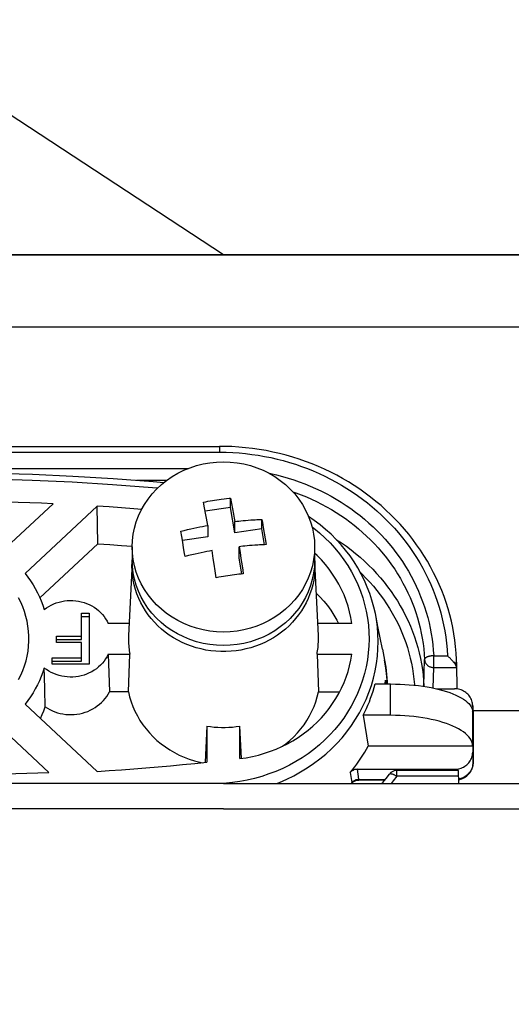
# Model space of a CAD drawing. Header units: centimetres. Extents: x 1912 to 37354, y 4932 to 6633.
# Tile 86 of 236: x 13963.52 to 13966.22, y 5730.38 to 5735.78. Entities that reach past the tile are written whole.
import ezdxf
from ezdxf import colors
from ezdxf.entities.mleader import LeaderData, LeaderLine
from ezdxf.math import Vec2, Vec3

# ---------------------------------------------------------------- set-up
doc = ezdxf.new("R2010")
doc.units = ezdxf.units.CM
doc.layers.add('$_urządzenia', color=250, linetype='Continuous')
doc.layers.add('IS_Opis', color=250, linetype='Continuous', lineweight=9)
doc.styles.add('styl1', font='ARIALN.TTF')

# ---------------------------------------------------------------- blocks, each defined once
blk = doc.blocks.new('A$C92957c0b')
at = {"layer": '$_urządzenia'}
for p, q in [((55, 0), (-55, 0)), ((92.535, -3.965), (-92.535, -3.965)), ((-31.792, -10.509), (-0.208, -10.509)), ((-0.208, -10.509), (-0.208, -10.83)), ((-31.792, -10.83), (-0.208, -10.83)), ((-30.064, -11.727), (-1.936, -11.727)), ((-4.763, -12.372), (-3.107, -12.372)), ((-0.121, -13.412), (0.044, -13.39)), ((0.044, -13.39), (0.175, -13.374)), ((0.175, -13.374), (0.306, -13.359)), ((0.306, -13.359), (0.393, -13.349)), ((0.393, -13.349), (0.45, -13.653)), ((0.393, -13.866), (0.393, -13.349)), ((-12.156, -16.285), (-9.346, -13.661)), ((-6.929, -13.792), (-10.878, -17.478)), ((-6.892, -15.855), (-6.929, -13.792)), ((-1.031, -13.877), (-1.089, -13.565)), ((-0.976, -14.174), (-1.031, -13.877)), ((0.393, -13.866), (-0.995, -14.069)), ((0.625, -15.249), (0.393, -13.866)), ((0.45, -13.653), (0.501, -13.929)), ((0.501, -13.929), (0.555, -14.234)), ((-0.926, -14.457), (-0.976, -14.174)), ((-0.857, -14.846), (-0.926, -14.457)), ((0.555, -14.234), (0.593, -14.445)), ((0.593, -14.445), (0.625, -14.629)), ((0.955, -14.595), (1.078, -14.583)), ((1.078, -14.583), (1.21, -14.572)), ((1.21, -14.572), (1.35, -14.561)), ((1.35, -14.561), (1.499, -14.549)), ((2.107, -14.516), (2.133, -14.664)), ((2.107, -15.033), (2.107, -14.516)), ((-0.857, -14.846), (-0.857, -15.466)), ((0.625, -14.629), (0.729, -14.618)), ((0.625, -15.249), (0.625, -14.629)), ((2.107, -15.033), (0.625, -15.249)), ((0.729, -14.618), (0.839, -14.606)), ((0.839, -14.606), (0.955, -14.595)), ((2.253, -15.903), (2.107, -15.033)), ((2.133, -14.664), (2.184, -14.965)), ((2.184, -14.965), (2.236, -15.272)), ((-2.287, -15.463), (-2.339, -15.165)), ((-2.236, -15.767), (-2.287, -15.463)), ((-0.857, -15.466), (-2.252, -15.67)), ((2.236, -15.272), (2.287, -15.583)), ((2.287, -15.583), (2.339, -15.899)), ((-10.067, -18.819), (-6.892, -15.855)), ((-5, -16.028), (-5, -16.766)), ((-2.184, -16.077), (-2.236, -15.767)), ((0.956, -16.002), (0.857, -16.013)), ((0.857, -16.013), (0.909, -16.335)), ((0.857, -16.633), (0.857, -16.013)), ((1.063, -15.991), (0.956, -16.002)), ((1.178, -15.979), (1.063, -15.991)), ((1.302, -15.968), (1.178, -15.979)), ((1.435, -15.956), (1.302, -15.968)), ((1.577, -15.944), (1.435, -15.956)), ((1.729, -15.933), (1.577, -15.944)), ((5, -16.028), (5, -16.766)), ((-5.008, -16.828), (-5, -16.738)), ((-0.556, -16.658), (-0.625, -16.23)), ((-0.506, -16.98), (-0.556, -16.658)), ((1.005, -17.513), (0.857, -16.633)), ((0.909, -16.335), (0.959, -16.655)), ((0.959, -16.655), (1.006, -16.956)), ((5, -16.738), (5.008, -16.828)), ((-5.01, -16.873), (-5.206, -20.878)), ((-5.016, -17.086), (-5.01, -16.873)), ((-5.01, -16.873), (-5.008, -16.828)), ((-0.451, -17.333), (-0.506, -16.98)), ((1.006, -16.956), (1.06, -17.305)), ((5.008, -16.828), (5.01, -16.873)), ((5.01, -16.873), (5.016, -17.086)), ((-0.393, -17.716), (-0.451, -17.333)), ((-0.262, -17.693), (-0.393, -17.716)), ((-0.131, -17.67), (-0.262, -17.693)), ((0, -17.648), (-0.131, -17.67)), ((1.06, -17.305), (1.089, -17.499)), ((-7.775, -19.666), (-7.362, -19.666)), ((-7.775, -21.106), (-7.775, -19.666)), ((-7.775, -19.845), (-7.362, -19.845)), ((-7.362, -19.666), (-7.362, -22.467)), ((8.469, -20.383), (8.328, -19.68)), ((8.328, -19.681), (8.328, -19.68)), ((-5.174, -20.223), (-6.315, -20.223)), ((7.038, -20.223), (5.174, -20.223)), ((8.593, -21.005), (8.469, -20.383)), ((-9.162, -20.926), (-7.775, -20.926)), ((-9.162, -21.277), (-9.162, -20.926)), ((8.717, -21.632), (8.593, -21.005)), ((-9.162, -21.106), (-7.775, -21.106)), ((-7.775, -21.277), (-9.162, -21.277)), ((-7.775, -22.296), (-7.775, -21.277)), ((-9.387, -22.117), (-7.775, -22.117)), ((-9.387, -22.467), (-9.387, -22.117)), ((-6.315, -21.91), (-5.13, -21.91)), ((-6.315, -21.91), (-6.253, -23.971)), ((-5.21, -23.971), (-5.13, -21.91)), ((5.13, -21.91), (7.038, -21.91)), ((5.13, -21.91), (5.21, -23.971)), ((8.717, -21.632), (8.836, -22.235)), ((11.527, -21.997), (12.28, -21.997)), ((11.527, -22.641), (11.527, -21.997)), ((-9.819, -23.144), (-9.83, -22.669)), ((-9.387, -22.296), (-7.775, -22.296)), ((-7.362, -22.467), (-9.387, -22.467)), ((10.994, -23.664), (11.027, -22.196)), ((11.501, -23.769), (11.527, -22.641)), ((11.527, -22.641), (12.793, -22.641)), ((12.814, -23.82), (12.79, -22.48)), ((-9.802, -23.854), (-9.819, -23.144)), ((8.949, -23.029), (8.976, -23.434)), ((8.314, -23.545), (9.164, -23.545)), ((8.872, -23.545), (8.878, -23.337)), ((8.912, -23.504), (8.878, -23.337)), ((8.976, -23.434), (8.977, -23.545)), ((9.164, -25.265), (9.164, -23.545)), ((10.995, -23.678), (10.994, -23.664)), ((-9.778, -24.793), (-9.802, -23.854)), ((-5.21, -23.971), (-6.253, -23.971)), ((5.21, -23.971), (6.376, -23.971)), ((11.685, -23.809), (12.665, -23.809)), ((-10.878, -24.655), (-6.929, -28.341)), ((13.665, -24.743), (13.664, -24.698)), ((13.664, -24.698), (13.69, -25.208)), ((13.665, -24.743), (13.665, -25.084)), ((13.665, -24.743), (13.691, -25.253)), ((9.164, -25.265), (7.657, -25.265)), ((7.657, -25.265), (7.751, -25.823)), ((13.664, -25.057), (13.664, -26.922)), ((13.665, -25.084), (13.664, -25.057)), ((13.679, -25), (79.175, -25)), ((13.69, -25.209), (13.691, -25.253)), ((13.691, -25.256), (13.69, -25.209)), ((13.691, -25.256), (13.691, -25.253)), ((13.691, -25.256), (13.691, -27.854)), ((-9.567, -28.393), (-12.234, -25.902)), ((-0.904, -25.856), (-0.997, -27.833)), ((-0.904, -25.856), (-0.904, -27.838)), ((0.987, -27.625), (0.904, -25.856)), ((0.904, -27.637), (0.904, -25.856)), ((7.751, -25.823), (7.845, -26.385)), ((7.845, -26.385), (7.939, -26.951)), ((13.665, -26.951), (7.939, -26.951)), ((13.664, -26.922), (13.665, -26.951)), ((13.665, -26.951), (13.665, -27.292)), ((13.691, -27.851), (13.665, -27.292)), ((-0.997, -27.833), (-0.997, -27.847)), ((13.691, -27.851), (13.691, -27.854)), ((6.954, -28.404), (7.039, -28.954)), ((7.348, -28.225), (12.665, -28.225)), ((7.43, -28.77), (7.348, -28.225)), ((12.892, -28.284), (9.508, -28.284)), ((9.508, -28.605), (9.508, -28.284)), ((12.897, -28.605), (9.508, -28.605)), ((12.665, -28.225), (12.668, -28.284)), ((12.904, -29), (12.892, -28.284)), ((13.443, -28.465), (13.398, -28.509)), ((0, -29), (-298.6, -29)), ((0.492, -28.944), (0, -28.996)), ((0, -29), (298.6, -29)), ((0.499, -29), (0.492, -28.944)), ((7.039, -28.954), (6.998, -29)), ((7.027, -29), (7.036, -28.989)), ((7.039, -28.954), (7.071, -28.919)), ((7.039, -28.954), (7.039, -28.961)), ((8.848, -28.821), (7.399, -28.821)), ((7.431, -28.784), (7.43, -28.77)), ((7.431, -28.784), (8.877, -28.784)), ((0, -30.4), (-300, -30.4)), ((0, -30.4), (300, -30.4))]:
    blk.add_line(p, q, dxfattribs=at)
for points in [[(12.79, -22.48), (12.782, -22.198), (12.761, -21.846), (12.73, -21.495), (12.688, -21.145), (12.635, -20.796), (12.572, -20.449), (12.497, -20.103), (12.412, -19.76), (12.317, -19.419), (12.211, -19.08), (12.094, -18.745), (11.967, -18.413), (11.83, -18.084), (11.682, -17.759), (11.525, -17.439), (11.358, -17.123), (11.181, -16.811), (10.994, -16.504), (10.799, -16.203), (10.593, -15.907), (10.379, -15.616), (10.156, -15.332), (9.924, -15.054), (9.683, -14.782), (9.434, -14.516), (9.177, -14.258), (8.912, -14.007), (8.64, -13.763), (8.36, -13.526), (8.072, -13.297), (7.778, -13.076), (7.477, -12.863), (7.169, -12.659), (6.856, -12.462), (6.536, -12.275), (6.21, -12.096), (5.879, -11.926), (5.543, -11.765), (5.203, -11.613), (4.857, -11.471), (4.507, -11.338), (4.154, -11.215), (3.796, -11.101), (3.435, -10.997), (3.072, -10.903), (2.705, -10.819), (2.336, -10.745), (1.965, -10.681), (1.592, -10.627), (1.217, -10.583), (0.842, -10.549), (0.465, -10.526), (0.088, -10.513), (-0.208, -10.509)], [(-0.208, -10.83), (0.153, -10.835), (0.51, -10.85), (0.865, -10.873), (1.216, -10.906), (1.563, -10.948), (1.91, -10.999), (2.255, -11.059), (2.599, -11.128), (2.941, -11.207), (3.28, -11.294), (3.616, -11.39), (3.949, -11.495), (4.279, -11.608), (4.605, -11.73), (4.928, -11.861), (5.246, -12), (5.561, -12.147), (5.87, -12.303), (6.175, -12.466), (6.475, -12.638), (6.769, -12.817), (7.058, -13.004), (7.341, -13.199), (7.619, -13.401), (7.89, -13.61), (8.154, -13.826), (8.412, -14.049), (8.663, -14.279), (8.908, -14.515), (9.145, -14.758), (9.374, -15.006), (9.596, -15.261), (9.81, -15.521), (10.016, -15.787), (10.215, -16.058), (10.405, -16.334), (10.586, -16.615), (10.759, -16.901), (10.924, -17.191), (11.079, -17.486), (11.226, -17.784), (11.363, -18.086), (11.491, -18.391), (11.61, -18.699), (11.72, -19.011), (11.821, -19.327), (11.913, -19.648), (11.995, -19.973), (12.068, -20.303), (12.132, -20.637), (12.185, -20.974), (12.227, -21.312), (12.259, -21.653), (12.28, -21.997)], [(-5, -16.028), (-4.986, -15.679), (-4.944, -15.332), (-4.875, -14.989), (-4.778, -14.652), (-4.654, -14.323), (-4.505, -14.003), (-4.33, -13.694), (-4.131, -13.398), (-3.909, -13.118), (-3.665, -12.853), (-3.401, -12.606), (-3.117, -12.378), (-2.817, -12.171), (-2.5, -11.985), (-2.169, -11.822), (-1.827, -11.683), (-1.474, -11.567), (-1.113, -11.477), (-0.745, -11.412), (-0.374, -11.373), (0, -11.36)], [(0, -11.36), (0.374, -11.373), (0.745, -11.412), (1.113, -11.477), (1.474, -11.567), (1.827, -11.683), (2.169, -11.822), (2.5, -11.985), (2.817, -12.171), (3.117, -12.378), (3.401, -12.606), (3.665, -12.853), (3.909, -13.118), (4.131, -13.398), (4.33, -13.694), (4.505, -14.003), (4.654, -14.323), (4.778, -14.652), (4.875, -14.989), (4.944, -15.332), (4.986, -15.679), (5, -16.028)], [(-28.739, -12.494), (-28.149, -12.44), (-25.944, -12.274), (-23.737, -12.141), (-21.528, -12.042), (-19.317, -11.975), (-17.106, -11.942), (-14.894, -11.942), (-12.683, -11.975), (-10.472, -12.042), (-8.263, -12.141), (-6.056, -12.274), (-3.851, -12.44), (-3.261, -12.494)], [(-28.406, -12.786), (-28.107, -12.759), (-25.91, -12.594), (-23.711, -12.461), (-21.509, -12.362), (-19.306, -12.296), (-17.102, -12.263), (-14.898, -12.263), (-12.694, -12.296), (-10.491, -12.362), (-8.289, -12.461), (-6.09, -12.594), (-3.893, -12.759), (-3.594, -12.786)], [(2.495, -11.983), (2.601, -12.004), (2.917, -12.077), (3.231, -12.158), (3.543, -12.247), (3.851, -12.345), (4.156, -12.45), (4.458, -12.563), (4.756, -12.685), (5.05, -12.813), (5.34, -12.95), (5.626, -13.094), (5.908, -13.246), (6.185, -13.405), (6.457, -13.572), (6.724, -13.745), (6.986, -13.926), (7.242, -14.113), (7.492, -14.307), (7.737, -14.507), (7.975, -14.714), (8.207, -14.927), (8.432, -15.146), (8.651, -15.371), (8.863, -15.601), (9.067, -15.837), (9.265, -16.078), (9.455, -16.325), (9.638, -16.576), (9.813, -16.832), (9.98, -17.092), (10.139, -17.357), (10.29, -17.625), (10.433, -17.898), (10.568, -18.174), (10.695, -18.454), (10.813, -18.738), (10.922, -19.024), (11.023, -19.313), (11.115, -19.605), (11.198, -19.899), (11.272, -20.194), (11.337, -20.491), (11.393, -20.789), (11.44, -21.089), (11.478, -21.39), (11.507, -21.692), (11.527, -21.997)], [(-1.089, -13.565), (-0.969, -13.544), (-0.848, -13.523), (-0.727, -13.503), (-0.606, -13.483), (-0.485, -13.464), (-0.364, -13.446), (-0.243, -13.429), (-0.121, -13.412)], [(3.804, -13.004), (3.976, -13.063), (4.264, -13.172), (4.55, -13.287), (4.831, -13.411), (5.109, -13.542), (5.383, -13.68), (5.652, -13.825), (5.917, -13.977), (6.177, -14.136), (6.433, -14.302), (6.683, -14.475), (6.928, -14.654), (7.168, -14.839), (7.401, -15.031), (7.629, -15.229), (7.851, -15.433), (8.067, -15.642), (8.276, -15.857), (8.479, -16.078), (8.675, -16.303), (8.864, -16.534), (9.045, -16.77), (9.22, -17.01), (9.388, -17.255), (9.548, -17.504), (9.7, -17.757), (9.844, -18.014), (9.981, -18.275), (10.11, -18.539), (10.231, -18.807), (10.344, -19.078), (10.449, -19.352), (10.545, -19.629), (10.633, -19.908), (10.713, -20.189), (10.784, -20.472), (10.846, -20.756), (10.899, -21.041), (10.944, -21.328), (10.981, -21.616), (11.008, -21.905), (11.027, -22.196)], [(-9.346, -13.661), (-9.984, -13.633), (-10.623, -13.608), (-11.262, -13.586), (-11.901, -13.566), (-12.54, -13.549), (-13.179, -13.536), (-13.818, -13.525), (-14.457, -13.516), (-15.096, -13.511)], [(-4.484, -13.966), (-4.918, -13.932), (-5.588, -13.882), (-6.259, -13.835), (-6.929, -13.792)], [(1.499, -14.549), (1.659, -14.539), (1.743, -14.534), (1.829, -14.529)], [(1.829, -14.529), (2.012, -14.52), (2.107, -14.516)], [(8.328, -19.682), (8.248, -19.325), (8.145, -18.954), (8.025, -18.587), (7.887, -18.226), (7.731, -17.87), (7.558, -17.522), (7.368, -17.181), (7.162, -16.848), (6.939, -16.524), (6.701, -16.21), (6.448, -15.907), (6.181, -15.615), (5.899, -15.334), (5.604, -15.066), (5.296, -14.811), (4.977, -14.569), (4.667, -14.356)], [(-2.339, -15.165), (-2.15, -15.119), (-1.967, -15.075), (-1.79, -15.035), (-1.619, -14.997), (-1.454, -14.962), (-1.295, -14.929), (-1.143, -14.899), (-0.997, -14.871), (-0.857, -14.846)], [(4.856, -14.925), (4.956, -15), (5.265, -15.255), (5.562, -15.525), (5.844, -15.807), (6.111, -16.102), (6.362, -16.409), (6.597, -16.726), (6.815, -17.053), (7.015, -17.391), (7.198, -17.736), (7.362, -18.088), (7.508, -18.449), (7.634, -18.814), (7.742, -19.184), (7.83, -19.559), (7.898, -19.936), (7.947, -20.316), (7.976, -20.698), (7.985, -21.079), (7.974, -21.461), (7.944, -21.843), (7.894, -22.222), (7.825, -22.598), (7.736, -22.971), (7.628, -23.34), (7.501, -23.703), (7.355, -24.061), (7.191, -24.412), (7.009, -24.754), (6.808, -25.09), (6.592, -25.415), (6.358, -25.73), (6.108, -26.035), (5.842, -26.328), (5.562, -26.608), (5.267, -26.877), (4.959, -27.131), (4.64, -27.369), (4.309, -27.594), (3.967, -27.803), (3.613, -27.997), (3.248, -28.176), (2.874, -28.338), (2.492, -28.483), (2.102, -28.612), (1.707, -28.722), (1.307, -28.814), (0.902, -28.888), (0.492, -28.944)], [(6.181, -15.615), (6.206, -15.63), (6.475, -15.807), (6.738, -15.992), (6.996, -16.184), (7.247, -16.383), (7.491, -16.589), (7.729, -16.802), (7.96, -17.021), (8.184, -17.247), (8.401, -17.478), (8.61, -17.716), (8.811, -17.96), (9.004, -18.209), (9.19, -18.463), (9.367, -18.722), (9.535, -18.986), (9.696, -19.255), (9.847, -19.528), (9.99, -19.805), (10.123, -20.087), (10.248, -20.371), (10.363, -20.659), (10.47, -20.951), (10.566, -21.245), (10.654, -21.541), (10.731, -21.84), (10.799, -22.14), (10.858, -22.442), (10.906, -22.746), (10.945, -23.051), (10.974, -23.357), (10.994, -23.664)], [(-11.236, -23.308), (-11.11, -23.059), (-11, -22.804), (-10.905, -22.543), (-10.826, -22.279), (-10.762, -22.011), (-10.714, -21.74), (-10.682, -21.468), (-10.667, -21.195), (-10.667, -20.921), (-10.684, -20.648), (-10.717, -20.376), (-10.765, -20.106), (-10.83, -19.84), (-10.909, -19.577), (-11.005, -19.318), (-11.115, -19.065), (-11.24, -18.817)], [(-6.892, -15.855), (-6.236, -15.898), (-5.581, -15.943), (-4.997, -15.987)], [(0, -20.696), (-0.374, -20.683), (-0.745, -20.644), (-1.113, -20.579), (-1.474, -20.488), (-1.827, -20.373), (-2.169, -20.234), (-2.5, -20.07), (-2.817, -19.885), (-3.117, -19.677), (-3.401, -19.45), (-3.665, -19.203), (-3.909, -18.938), (-4.131, -18.657), (-4.33, -18.362), (-4.505, -18.053), (-4.654, -17.733), (-4.778, -17.404), (-4.875, -17.067), (-4.944, -16.724), (-4.986, -16.377), (-5, -16.028)], [(-2.107, -16.549), (-2.133, -16.39), (-2.184, -16.077)], [(5, -16.028), (4.986, -16.377), (4.944, -16.724), (4.875, -17.067), (4.778, -17.404), (4.654, -17.733), (4.505, -18.053), (4.33, -18.362), (4.131, -18.657), (3.909, -18.938), (3.665, -19.203), (3.401, -19.45), (3.117, -19.677), (2.817, -19.885), (2.5, -20.07), (2.169, -20.234), (1.827, -20.373), (1.474, -20.488), (1.113, -20.579), (0.745, -20.644), (0.374, -20.683), (0, -20.696)], [(2.062, -15.912), (1.975, -15.917), (1.89, -15.922), (1.729, -15.933)], [(2.339, -15.899), (2.244, -15.903), (2.062, -15.912)], [(-0.625, -16.23), (-0.765, -16.255), (-0.911, -16.283), (-1.063, -16.313), (-1.222, -16.345), (-1.387, -16.38), (-1.558, -16.418), (-1.735, -16.459), (-1.918, -16.503), (-2.107, -16.549)], [(7.038, -20.223), (6.985, -19.902), (6.916, -19.586), (6.831, -19.274), (6.73, -18.965), (6.612, -18.661), (6.479, -18.364), (6.33, -18.073), (6.166, -17.788), (5.988, -17.512), (5.796, -17.244), (5.589, -16.985), (5.37, -16.736), (5.138, -16.498), (5, -16.369)], [(-2.265, -21.264), (-2.508, -21.141), (-2.743, -21.006), (-2.97, -20.859), (-3.189, -20.701), (-3.397, -20.531), (-3.595, -20.351), (-3.782, -20.161), (-3.958, -19.962), (-4.122, -19.754), (-4.273, -19.538), (-4.411, -19.315), (-4.536, -19.085), (-4.647, -18.848), (-4.744, -18.607), (-4.826, -18.36), (-4.894, -18.11), (-4.947, -17.857), (-4.985, -17.601), (-5.008, -17.344), (-5.016, -17.086)], [(0, -21.434), (-0.379, -21.42), (-0.751, -21.381), (-1.118, -21.316), (-1.481, -21.224), (-1.837, -21.107), (-2.181, -20.966), (-2.513, -20.801), (-2.832, -20.613), (-3.132, -20.405), (-3.414, -20.177), (-3.677, -19.929), (-3.918, -19.666), (-4.139, -19.385), (-4.337, -19.088), (-4.511, -18.78), (-4.659, -18.461), (-4.781, -18.13), (-4.877, -17.794), (-4.945, -17.452), (-4.987, -17.105), (-5, -16.766)], [(5, -16.766), (4.985, -17.123), (4.942, -17.471), (4.873, -17.813), (4.775, -18.15), (4.65, -18.481), (4.5, -18.8), (4.325, -19.108), (4.125, -19.404), (3.903, -19.684), (3.661, -19.945), (3.398, -20.191), (3.117, -20.416), (2.817, -20.622), (2.5, -20.808), (2.17, -20.971), (1.828, -21.111), (1.474, -21.226), (1.113, -21.317), (0.748, -21.381), (0.377, -21.42), (0, -21.434)], [(5.016, -17.086), (5.008, -17.344), (4.985, -17.601), (4.947, -17.857), (4.894, -18.11), (4.826, -18.36), (4.744, -18.607), (4.647, -18.848), (4.536, -19.085), (4.411, -19.315), (4.273, -19.538), (4.122, -19.754), (3.958, -19.962), (3.782, -20.161), (3.595, -20.351), (3.397, -20.531), (3.189, -20.701), (2.97, -20.859), (2.743, -21.006), (2.508, -21.141)], [(5.209, -21.067), (5.208, -20.972), (5.206, -20.878), (5.01, -16.873)], [(-10.878, -17.478), (-10.723, -17.68), (-10.577, -17.886), (-10.441, -18.098), (-10.315, -18.315), (-10.197, -18.537), (-10.09, -18.763), (-9.993, -18.993), (-9.907, -19.227), (-9.83, -19.464)], [(1.089, -17.499), (0.968, -17.513), (0.847, -17.527), (0.727, -17.543), (0.606, -17.558), (0.484, -17.575), (0.363, -17.592), (0.242, -17.61), (0.121, -17.629), (0, -17.648)], [(7.511, -17.438), (7.599, -17.521), (7.812, -17.736), (8.019, -17.958), (8.219, -18.184), (8.411, -18.417), (8.595, -18.655), (8.772, -18.897), (8.941, -19.145), (9.102, -19.397), (9.255, -19.653), (9.4, -19.914), (9.536, -20.179), (9.663, -20.447), (9.782, -20.719), (9.893, -20.994), (9.994, -21.272), (10.086, -21.552), (10.17, -21.836), (10.244, -22.121), (10.309, -22.407), (10.364, -22.696), (10.411, -22.986), (10.448, -23.277), (10.476, -23.569), (10.478, -23.612)], [(5.092, -18.555), (5.29, -18.757), (5.501, -18.997), (5.701, -19.246), (5.887, -19.503), (6.061, -19.768), (6.22, -20.041), (6.315, -20.223)], [(-9.83, -19.464), (-9.707, -19.374), (-9.579, -19.292), (-9.446, -19.219), (-9.307, -19.155), (-9.164, -19.099), (-9.017, -19.053), (-8.867, -19.017), (-8.714, -18.99), (-8.561, -18.973), (-8.406, -18.966), (-8.251, -18.969), (-8.097, -18.982), (-7.945, -19.005), (-7.793, -19.037), (-7.645, -19.079), (-7.501, -19.131), (-7.36, -19.192), (-7.225, -19.261), (-7.095, -19.339), (-6.97, -19.426), (-6.852, -19.52), (-6.742, -19.621), (-6.639, -19.73), (-6.545, -19.845), (-6.459, -19.965), (-6.383, -20.091), (-6.315, -20.223)], [(2.917, -29), (3.072, -28.941), (3.468, -28.768), (3.854, -28.579), (4.229, -28.373), (4.592, -28.15), (4.942, -27.912), (5.281, -27.658), (5.608, -27.388), (5.921, -27.103), (6.219, -26.804), (6.501, -26.492), (6.766, -26.167), (7.014, -25.831), (7.245, -25.484), (7.456, -25.128), (7.65, -24.762), (7.824, -24.388), (7.978, -24.008), (8.112, -23.62), (8.226, -23.228), (8.319, -22.831), (8.391, -22.43), (8.443, -22.027), (8.474, -21.623), (8.484, -21.217), (8.472, -20.812), (8.44, -20.408), (8.387, -20.006), (8.328, -19.681)], [(-5.206, -20.878), (-5.208, -20.972), (-5.209, -21.067)], [(-5.209, -21.067), (-5.208, -21.161), (-5.206, -21.255), (-5.201, -21.349), (-5.194, -21.443), (-5.185, -21.537), (-5.174, -21.631), (-5.162, -21.724), (-5.147, -21.817), (-5.13, -21.91)], [(2.508, -21.141), (2.265, -21.264), (2.015, -21.374), (1.759, -21.471), (1.497, -21.555), (1.231, -21.625), (0.962, -21.682), (0.689, -21.724), (0.414, -21.753), (0.138, -21.767), (-0.138, -21.767), (-0.414, -21.753), (-0.689, -21.724), (-0.962, -21.682), (-1.231, -21.625), (-1.497, -21.555), (-1.759, -21.471), (-2.015, -21.374), (-2.265, -21.264)], [(5.13, -21.91), (5.147, -21.817), (5.162, -21.724), (5.174, -21.631), (5.185, -21.537), (5.194, -21.443), (5.201, -21.349), (5.206, -21.255), (5.208, -21.161), (5.209, -21.067)], [(-6.315, -21.91), (-6.383, -22.042), (-6.459, -22.168), (-6.545, -22.288), (-6.639, -22.403), (-6.742, -22.512), (-6.852, -22.613), (-6.97, -22.707), (-7.095, -22.794), (-7.225, -22.872), (-7.36, -22.941), (-7.501, -23.002), (-7.645, -23.054), (-7.793, -23.096), (-7.945, -23.128), (-8.097, -23.151), (-8.251, -23.164), (-8.406, -23.167), (-8.561, -23.16), (-8.714, -23.143), (-8.867, -23.116), (-9.017, -23.08), (-9.164, -23.034), (-9.307, -22.978), (-9.446, -22.914), (-9.579, -22.841), (-9.707, -22.759), (-9.83, -22.669)], [(0.904, -27.637), (1.247, -27.588), (1.586, -27.524), (1.92, -27.444), (2.251, -27.349), (2.576, -27.239), (2.895, -27.115), (3.207, -26.976), (3.512, -26.823), (3.807, -26.657), (4.094, -26.477), (4.372, -26.285), (4.638, -26.08), (4.894, -25.864), (5.138, -25.635), (5.37, -25.397), (5.589, -25.148), (5.796, -24.889), (5.988, -24.621), (6.166, -24.345), (6.33, -24.06), (6.479, -23.769), (6.612, -23.472), (6.73, -23.168), (6.831, -22.859), (6.916, -22.547), (6.985, -22.231), (7.038, -21.91)], [(11.527, -21.997), (11.494, -21.998), (11.462, -22.001), (11.43, -22.004), (11.398, -22.008), (11.367, -22.013), (11.336, -22.018), (11.307, -22.024), (11.278, -22.031), (11.25, -22.038), (11.224, -22.046), (11.199, -22.055), (11.175, -22.064), (11.153, -22.073), (11.132, -22.083), (11.113, -22.093), (11.095, -22.104), (11.08, -22.115), (11.066, -22.126), (11.055, -22.138), (11.045, -22.149), (11.038, -22.161), (11.032, -22.173), (11.029, -22.184), (11.027, -22.196)], [(12.62, -22.349), (12.599, -22.324), (12.576, -22.297), (12.552, -22.269), (12.527, -22.241), (12.5, -22.212), (12.472, -22.182), (12.442, -22.151), (12.412, -22.12), (12.38, -22.089), (12.348, -22.058), (12.314, -22.027), (12.28, -21.997)], [(-9.83, -22.669), (-9.907, -22.906), (-9.993, -23.14), (-10.09, -23.37), (-10.197, -23.596), (-10.315, -23.818), (-10.441, -24.035), (-10.577, -24.247), (-10.723, -24.453), (-10.878, -24.655)], [(8.836, -22.235), (8.902, -22.625), (8.949, -23.029)], [(8.978, -23.545), (8.972, -23.344), (8.942, -22.946), (8.891, -22.55), (8.836, -22.236)], [(11.027, -22.196), (11.03, -22.23), (11.036, -22.263), (11.044, -22.296), (11.055, -22.328), (11.068, -22.36), (11.084, -22.39), (11.102, -22.419), (11.122, -22.448), (11.144, -22.474), (11.169, -22.499), (11.195, -22.523), (11.223, -22.544), (11.252, -22.564), (11.283, -22.581), (11.316, -22.597), (11.349, -22.61), (11.384, -22.621), (11.419, -22.63), (11.454, -22.636), (11.49, -22.64), (11.527, -22.641)], [(12.705, -22.46), (12.686, -22.435), (12.666, -22.408), (12.644, -22.379), (12.62, -22.349)], [(12.79, -22.48), (12.789, -22.47), (12.787, -22.46), (12.783, -22.45), (12.777, -22.441), (12.77, -22.431), (12.761, -22.422), (12.751, -22.412), (12.739, -22.403), (12.726, -22.395), (12.712, -22.386), (12.696, -22.378), (12.679, -22.37), (12.66, -22.363), (12.641, -22.356), (12.62, -22.349)], [(12.748, -22.527), (12.735, -22.506), (12.721, -22.484), (12.705, -22.46)], [(12.776, -22.58), (12.768, -22.564), (12.759, -22.546), (12.748, -22.527)], [(12.793, -22.641), (12.792, -22.631), (12.79, -22.62), (12.787, -22.608), (12.782, -22.595), (12.776, -22.58)], [(7.657, -25.265), (7.75, -25.081), (7.837, -24.895), (7.92, -24.707), (7.999, -24.517), (8.072, -24.326), (8.14, -24.132), (8.203, -23.938), (8.261, -23.742), (8.314, -23.545)], [(8.878, -23.337), (8.879, -23.378), (8.885, -23.419), (8.887, -23.431)], [(8.887, -23.431), (8.893, -23.459), (8.906, -23.498), (8.923, -23.536), (8.927, -23.545)], [(9.164, -23.545), (9.425, -23.547), (9.682, -23.555), (9.937, -23.567), (10.19, -23.585), (10.441, -23.608), (10.687, -23.635), (10.928, -23.668), (11.163, -23.705), (11.392, -23.746), (11.612, -23.792), (11.826, -23.843), (12.03, -23.897), (12.224, -23.955), (12.41, -24.018), (12.583, -24.083), (12.746, -24.152)], [(-9.778, -24.793), (-9.65, -24.876), (-9.518, -24.95), (-9.382, -25.016), (-9.241, -25.073), (-9.096, -25.122), (-8.948, -25.161), (-8.798, -25.192), (-8.646, -25.213), (-8.493, -25.225), (-8.339, -25.227), (-8.185, -25.22), (-8.033, -25.204), (-7.882, -25.179), (-7.732, -25.144), (-7.586, -25.1), (-7.443, -25.048), (-7.304, -24.986), (-7.17, -24.917), (-7.041, -24.839), (-6.917, -24.753), (-6.8, -24.66), (-6.689, -24.561), (-6.586, -24.454), (-6.49, -24.341), (-6.403, -24.224), (-6.324, -24.1), (-6.253, -23.971)], [(-5.21, -23.971), (-5.144, -24.248), (-5.063, -24.519), (-4.965, -24.784), (-4.851, -25.044), (-4.721, -25.298), (-4.576, -25.544), (-4.417, -25.782), (-4.243, -26.011), (-4.056, -26.23), (-3.856, -26.439), (-3.644, -26.638), (-3.42, -26.824), (-3.185, -26.999), (-2.939, -27.161), (-2.685, -27.31), (-2.421, -27.445), (-2.149, -27.566), (-1.871, -27.673), (-1.587, -27.764), (-1.296, -27.84), (-1.175, -27.866)], [(3.234, -26.963), (3.42, -26.824), (3.644, -26.638), (3.856, -26.439), (4.056, -26.23), (4.243, -26.011), (4.417, -25.782), (4.576, -25.544), (4.721, -25.298), (4.851, -25.044), (4.965, -24.784), (5.063, -24.519), (5.144, -24.248), (5.21, -23.971)], [(12.815, -23.82), (12.741, -23.812), (12.665, -23.809)], [(12.746, -24.152), (12.897, -24.224), (13.035, -24.299), (13.16, -24.376), (13.273, -24.456), (13.372, -24.538), (13.456, -24.621), (13.527, -24.707), (13.583, -24.793), (13.625, -24.88), (13.652, -24.968), (13.664, -25.057)], [(13.664, -24.698), (13.662, -24.673), (13.654, -24.603), (13.64, -24.535), (13.621, -24.468), (13.596, -24.402), (13.566, -24.338), (13.531, -24.276), (13.491, -24.217), (13.447, -24.161), (13.398, -24.108), (13.345, -24.059), (13.289, -24.013), (13.229, -23.972), (13.165, -23.934), (13.099, -23.902), (13.031, -23.874), (12.96, -23.851), (12.888, -23.833), (12.815, -23.82)], [(-10.033, -25.444), (-10.028, -25.434), (-9.936, -25.224), (-9.853, -25.01), (-9.778, -24.793)], [(13.664, -26.922), (13.652, -26.824), (13.625, -26.728), (13.583, -26.633), (13.527, -26.538), (13.456, -26.444), (13.372, -26.353), (13.273, -26.263), (13.16, -26.176), (13.035, -26.091), (12.897, -26.009), (12.746, -25.93), (12.583, -25.855), (12.41, -25.783), (12.224, -25.715), (12.03, -25.651), (11.826, -25.592), (11.612, -25.536), (11.392, -25.486), (11.163, -25.441), (10.928, -25.4), (10.687, -25.365), (10.441, -25.334), (10.19, -25.31), (9.937, -25.29), (9.682, -25.276), (9.425, -25.268), (9.164, -25.265)], [(-0.904, -25.856), (-0.704, -25.885), (-0.504, -25.907), (-0.303, -25.922), (-0.101, -25.929), (0.101, -25.929), (0.303, -25.922), (0.504, -25.907), (0.704, -25.885), (0.904, -25.856)], [(6.954, -28.404), (7.079, -28.252), (7.2, -28.098), (7.318, -27.941), (7.431, -27.782), (7.541, -27.62), (7.646, -27.456), (7.748, -27.29), (7.845, -27.122), (7.939, -26.951)], [(12.665, -28.225), (12.741, -28.223), (12.815, -28.215), (12.888, -28.202), (12.96, -28.184), (13.031, -28.161), (13.099, -28.133), (13.165, -28.1), (13.229, -28.063), (13.289, -28.022), (13.345, -27.976), (13.398, -27.927), (13.447, -27.874), (13.491, -27.818), (13.531, -27.759), (13.566, -27.697), (13.596, -27.633), (13.621, -27.567), (13.64, -27.5), (13.654, -27.432), (13.662, -27.362), (13.665, -27.292)], [(-6.929, -28.341), (-6.259, -28.298), (-5.588, -28.251), (-4.918, -28.201), (-4.248, -28.148), (-3.579, -28.093), (-2.91, -28.034), (-2.241, -27.971), (-1.572, -27.906), (-0.904, -27.838)], [(13.386, -28.549), (13.427, -28.508), (13.477, -28.452), (13.522, -28.392), (13.562, -28.329), (13.597, -28.263), (13.627, -28.195), (13.651, -28.124), (13.67, -28.053), (13.683, -27.98), (13.69, -27.906), (13.691, -27.854)], [(13.691, -27.851), (13.689, -27.912), (13.683, -27.972), (13.672, -28.032), (13.657, -28.092), (13.638, -28.15), (13.615, -28.207), (13.588, -28.263), (13.557, -28.316), (13.523, -28.368), (13.484, -28.418), (13.443, -28.465)], [(-15, -28.532), (-14.396, -28.526), (-13.792, -28.518), (-13.188, -28.508), (-12.585, -28.495), (-11.981, -28.48), (-11.377, -28.462), (-10.774, -28.441), (-10.17, -28.418), (-9.567, -28.393)], [(7.348, -28.225), (7.297, -28.228), (7.247, -28.235), (7.199, -28.246), (7.152, -28.263), (7.107, -28.283), (7.064, -28.308), (7.025, -28.336), (6.988, -28.368), (6.954, -28.404)], [(8.701, -29), (8.722, -28.976), (8.917, -28.734), (9.105, -28.488)], [(9.105, -28.488), (9.11, -28.482), (9.118, -28.475), (9.128, -28.471), (9.139, -28.467), (9.152, -28.465), (9.166, -28.465), (9.182, -28.465), (9.199, -28.467), (9.217, -28.471), (9.237, -28.475), (9.258, -28.481), (9.28, -28.489), (9.303, -28.497), (9.326, -28.507), (9.351, -28.518), (9.376, -28.53), (9.401, -28.543), (9.428, -28.557), (9.454, -28.572), (9.481, -28.588), (9.508, -28.605)], [(9.508, -28.605), (9.312, -28.862), (9.201, -29)], [(12.9, -28.799), (12.921, -28.795), (12.999, -28.774), (13.074, -28.747), (13.146, -28.715), (13.214, -28.678), (13.278, -28.637), (13.338, -28.591), (13.386, -28.549)], [(13.3, -28.59), (13.247, -28.626), (13.191, -28.658), (13.133, -28.687), (13.074, -28.712), (13.013, -28.734), (12.95, -28.752), (12.9, -28.763)], [(13.398, -28.509), (13.35, -28.551), (13.3, -28.59)], [(13.387, -28.548), (13.394, -28.538), (13.398, -28.525), (13.398, -28.509)], [(7.036, -28.989), (7.053, -28.97), (7.083, -28.941), (7.116, -28.914), (7.151, -28.891), (7.187, -28.871), (7.225, -28.854), (7.264, -28.84), (7.303, -28.83), (7.343, -28.824), (7.382, -28.821), (7.399, -28.821)], [(7.039, -28.961), (7.039, -28.974), (7.038, -28.983), (7.037, -28.988), (7.037, -28.989)], [(7.039, -28.961), (7.072, -28.927), (7.108, -28.895)], [(7.071, -28.919), (7.108, -28.886), (7.148, -28.857), (7.191, -28.832), (7.235, -28.811), (7.282, -28.794), (7.331, -28.782)], [(7.108, -28.895), (7.148, -28.867), (7.19, -28.842), (7.235, -28.822), (7.282, -28.806), (7.331, -28.794)], [(7.331, -28.782), (7.381, -28.774), (7.43, -28.77)], [(7.331, -28.794), (7.381, -28.787), (7.431, -28.784)], [(7.399, -28.821), (7.41, -28.819), (7.42, -28.815), (7.427, -28.807), (7.431, -28.797), (7.431, -28.784)]]:
    blk.add_lwpolyline(points, dxfattribs=at)
blk.add_arc((9.508, -28.784), 0.5, 90, 143.6207, dxfattribs=at)

msp = doc.modelspace()

# ---------------------------------------------------------------- block references
at = {"layer": '$_urządzenia', "xscale": 0.1, "yscale": 0.1, "zscale": 0.1}
msp.add_blockref('A$C92957c0b', (13964.6379, 5734.494), dxfattribs=at)

# ---------------------------------------------------------------- leaders
at = {"layer": 'IS_Opis'}
ml = msp.add_multileader_mtext('Standard', dxfattribs=at)
ml.set_content('Projektowany kocioł gazowy 1-funkcyjny 100kW z zamkniętą komorą spalania. Kotły zamontować na prefabrykowanym stelażu', color=256, style='styl1')
ml.set_leader_properties()
ml.build(insert=Vec2(0, 0))
ml.multileader.update_dxf_attribs({"dogleg_length": 5, "arrow_head_size": 7.5})
ctx = ml.context
ctx.base_point, ctx.char_height, ctx.arrow_head_size, ctx.landing_gap_size, ctx.plane_origin = Vec3(13594.4472, 5786.9574), 12, 7.5, 5, Vec3(14031.0899, 5884.0809)
ctx.text_align_type = 2
notes = []
notes.append((ctx, [(1, (1, 1, 0), (13884.6379, 5786.9574), (-1, 0), 18.9165, [(2, [(13884.6379, 5734.494), (14044.6379, 5734.494), (13964.6379, 5734.494)], 0, [])])]))
ctx.mtext.insert, ctx.mtext.width, ctx.mtext.defined_height, ctx.mtext.alignment, ctx.mtext.flow_direction = Vec3(13860.7214, 5794.7214), 272.782801, 76.915, 3, 5
for ctx, leaders in notes:
    for number, flags, end, landing, length, lines in leaders:
        leader = LeaderData()
        leader.index, (leader.has_last_leader_line, leader.has_dogleg_vector, leader.attachment_direction) = number, flags
        leader.last_leader_point, leader.dogleg_vector, leader.dogleg_length = Vec3(end), Vec3(landing), length
        for number, points, colour, breaks in lines:
            line = LeaderLine()
            line.index, line.vertices, line.color, line.breaks = number, Vec3.list(points), colors.encode_raw_color(colour), breaks
            leader.lines.append(line)
        ctx.leaders.append(leader)

doc.saveas('drawing.dxf')
